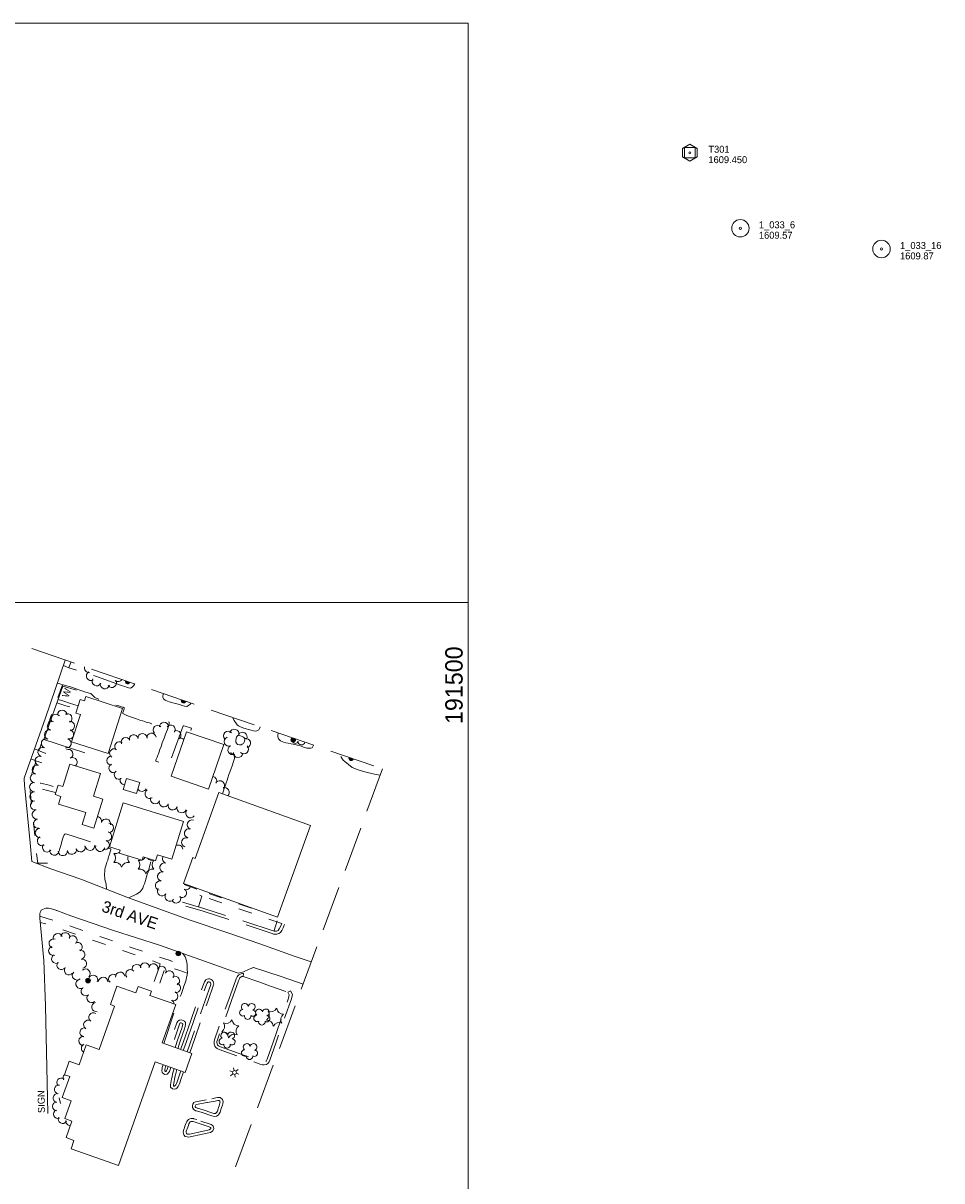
# Model space of a CAD drawing. Header units: feet. Extents: x 189601 to 191909, y 257500 to 259409.
# Tile 7 of 7: x 191116 to 191909, y 258001 to 259000. Entities that reach past the tile are written whole.
import ezdxf
from ezdxf.enums import TextEntityAlignment as Align

# ---------------------------------------------------------------- set-up
doc = ezdxf.new("R2010")
doc.units = ezdxf.units.FT
doc.header["$MEASUREMENT"] = 0
doc.linetypes.add('DGN Style 3', pattern=[54.555911, 38.968508, -15.587403])
doc.linetypes.add('DGN Style 5', pattern=[27.277956, 11.690552, -15.587403])
for name, color, linetype, lineweight in [('E_DWY', 73, 'DGN Style 3', 0), ('E_LAND_Vegetation', 21, 'Continuous', 0), ('E_MAP_Control', 251, 'Continuous', 0), ('E_MAP_GridLines', 251, 'Continuous', 0), ('E_MAP_Limits', 21, 'DGN Style 3', 0), ('E_MAP_PassPoints', 40, 'Continuous', 0), ('E_MISCPROP', 40, 'Continuous', 0), ('E_MISCPROP_HvyLine', 54, 'Continuous', 13), ('E_MISCPROP_Railing', 40, 'Continuous', 0), ('E_PATH_Sidewalk', 73, 'DGN Style 5', 0), ('E_RDWY', 40, 'Continuous', 13), ('E_RDWY_Name', 221, 'Continuous', 0)]:
    doc.layers.add(name, color=color, linetype=linetype, lineweight=lineweight)
doc.styles.add('Style-IGR_FONT_0', font='IGR_FONT_0.shx')
doc.styles.add('Style-IGR_FONT_1', font='IGR_FONT_1.shx')

# ---------------------------------------------------------------- blocks, each defined once
blk = doc.blocks.new('TP')
at = {"layer": 'E_MAP_Control', "color": 161, "linetype": 'Continuous', "lineweight": 0, "flags": 128}
for points in [[(-6.41, 3.76), (-6.41, -3.63), (0.05, -7.36), (6.44, -3.69), (6.44, 3.64), (-0.08, 7.36)], [(-4.5, -4.5), (-4.5, 4.5), (4.5, 4.5), (4.5, -4.5)]]:
    blk.add_lwpolyline(points, close=True, dxfattribs=at)
at = {"layer": 'E_MAP_Control', "color": 161, "linetype": 'Continuous', "lineweight": 0}
blk.add_circle((0, 0), 0.871, dxfattribs=at)
blk = doc.blocks.new('PP')
at = {"layer": 'E_MAP_PassPoints', "color": 40, "linetype": 'Continuous', "lineweight": 0}
for radius in [7.5, 0.96]:
    blk.add_circle((0, 0), radius, dxfattribs=at)
blk = doc.blocks.new('WAL_2')
at = {"layer": 'E_MISCPROP_Railing', "color": 40, "linetype": 'Continuous', "lineweight": 0, "style": 'Style-IGR_FONT_0'}
blk.add_text('W', height=6, rotation=359.99994, dxfattribs=at).set_placement((-2.27, -0.34), align=Align.MIDDLE_LEFT)
blk = doc.blocks.new('LTP_1')
at = {"layer": 'E_MISCPROP', "color": 20, "linetype": 'Continuous', "lineweight": 0}
for p, q in [((-1.64, 0.07), (-4.24, 0.14)), ((-0.8, 1.43), (-2, 3.73)), ((0.9, 1.42), (2.27, 3.65)), ((-0.88, -1.42), (-2.24, -3.61)), ((0.76, -1.47), (2, -3.65)), ((1.64, -0.02), (4.16, -0.09))]:
    blk.add_line(p, q, dxfattribs=at)
blk.add_circle((0, 0), 1.64, dxfattribs=at)
blk = doc.blocks.new('POLE_1')
at = {"layer": 'E_MISCPROP', "color": 20, "linetype": 'Continuous', "lineweight": 0}
for centre, radius in [((-0.01, 0.02), 2.02), ((-0.01, 0.03), 1.52), ((0, -0.01), 1.01), ((0, 0), 0.502)]:
    blk.add_circle(centre, radius, dxfattribs=at)
blk = doc.blocks.new('SIGN_2')
at = {"layer": 'E_MISCPROP', "color": 20, "linetype": 'Continuous', "lineweight": 0, "style": 'Style-IGR_FONT_0'}
blk.add_text('SIGN', height=6, rotation=0.00005, dxfattribs=at).set_placement((-9.6, -0.01), align=Align.MIDDLE_LEFT)
blk = doc.blocks.new('TREE_2')
at = {"layer": 'E_LAND_Vegetation', "color": 93, "linetype": 'Continuous', "lineweight": 0}
for centre, radius, start, end in [((-4.47, 0.2), 2.78, 78.07161, 279.08266), ((-1.47, 4.28), 2.78, 1.3946, 209.16759), ((3.57, 2.42), 2.97, 278.42371, 139.65759), ((-2.01, -4.2), 2.61, 140.77976, 358.71237), ((3.46, -3.43), 2.97, 196.07453, 79.0478)]:
    blk.add_arc(centre, radius, start, end, dxfattribs=at)
blk = doc.blocks.new('PINEL_1')
at = {"layer": 'E_LAND_Vegetation', "color": 93, "linetype": 'Continuous', "lineweight": 0}
for centre, start, end in [((-8.14, 7.32), 275.21137, 0.97628), ((-10.4, -3.39), 335.21137, 60.97628), ((2.26, 10.71), 215.21137, 300.97628), ((10.41, 3.41), 155.21138, 240.97629), ((-2.25, -10.7), 35.21138, 120.97629), ((8.15, -7.3), 95.21138, 180.97629)]:
    blk.add_arc(centre, 5.72, start, end, dxfattribs=at)

msp = doc.modelspace()

# ---------------------------------------------------------------- linework, layer by layer
at = {"layer": 'E_DWY', "color": 51, "linetype": 'DGN Style 3', "lineweight": 0, "flags": 128}
for points in [[(191212.4, 258429.86), (191212.11, 258429.21), (191211.13, 258427.95), (191210.02, 258426.95), (191208.83, 258426.31), (191207.06, 258426.43), (191205.38, 258427.02), (191203.84, 258427.54), (191201.91, 258428.09), (191200.1, 258428.67), (191180.16, 258436.09), (191155.58, 258443.83), (191150.91, 258445.7)], [(191145.64, 258430.5), (191153.44, 258428.13), (191155.96, 258427.49), (191158.62, 258426.67), (191160.97, 258425.84), (191163.46, 258424.99), (191165.11, 258424.39), (191166.71, 258423.87), (191169.02, 258423.12), (191171.27, 258422.58), (191173.09, 258422), (191174.57, 258421.6), (191175.5, 258420.76), (191176.49, 258419.46), (191177.95, 258418.03), (191181.2, 258416.83), (191185.48, 258415.33), (191188.48, 258414.23), (191190.98, 258413.45), (191194.06, 258412.32), (191196.03, 258411.7), (191197.99, 258411.15), (191199.8, 258410.49), (191201.05, 258410.13), (191201.76, 258409.87), (191202.28, 258409.78), (191202.86, 258409.59), (191203.28, 258409.2), (191203.13, 258408.23), (191202.65, 258406.65), (191202.17, 258405.25), (191202.15, 258404.44), (191203.12, 258403.63), (191205.04, 258402.76), (191207, 258402.01), (191210.58, 258400.75), (191213.84, 258399.71), (191216.75, 258398.7), (191219.32, 258397.89), (191222.34, 258396.98), (191225, 258396.13), (191226.9, 258395.53), (191229.54, 258394.95), (191230.93, 258395.23), (191233.35, 258396.15), (191235.44, 258397.17), (191236.76, 258397.99), (191237.98, 258398.46), (191239.48, 258397.92), (191240.52, 258397.64), (191241.1, 258397.5), (191242, 258396.94), (191242.14, 258395.59), (191241.83, 258394.36), (191241.23, 258392.47), (191240.52, 258390.42), (191238.94, 258386.39), (191237.67, 258383.11), (191236.14, 258378.99), (191235.04, 258375.87), (191234.09, 258373.38), (191233.31, 258371.18), (191232.8, 258369.66), (191232.33, 258368.36), (191231.65, 258366.71), (191230.94, 258364.82), (191230.58, 258363.96), (191230.71, 258363.2), (191231.36, 258362.93), (191233.42, 258362.27), (191235.04, 258361.67), (191236.51, 258361.19), (191237.78, 258360.83), (191239.18, 258360.39), (191239.89, 258360.16), (191240.44, 258359.95), (191240.95, 258359.73), (191240.99, 258359.7), (191241.41, 258359.76), (191241.85, 258360.33), (191254.26, 258393.77), (191254.62, 258393.78), (191255.91, 258393.39), (191261.34, 258391.54), (191260, 258387.54)], [(191260.73, 258413.32), (191260.13, 258412.52), (191258.74, 258411.14), (191257.24, 258410.42), (191255.17, 258410.61), (191253.2, 258411.26), (191251.06, 258411.95), (191248.81, 258412.67), (191247.56, 258413.03), (191242.13, 258414.36), (191240.58, 258415.03), (191238.64, 258415.92), (191237.28, 258416.91), (191236.74, 258418.21), (191236.67, 258419.41), (191237.01, 258420.88), (191237.34, 258421.32)], [(191320.6, 258392.82), (191320.14, 258391.46), (191319.36, 258390.18), (191317.84, 258389.36), (191316.32, 258389.07), (191314.87, 258389.36), (191312.9, 258389.8), (191310.51, 258390.51), (191308.61, 258391.05), (191305.73, 258391.92), (191303.51, 258392.7), (191301.78, 258393.67), (191300.66, 258394.66), (191298.03, 258398.27), (191297.04, 258400.27), (191296.8, 258400.97)], [(191299.45, 258380.58), (191299.77, 258382.98), (191300.07, 258383.82), (191300.82, 258384.81), (191301.33, 258385.25), (191301.98, 258385.46), (191302.47, 258385.52), (191306.33, 258383.92)], [(191306.33, 258383.92), (191307.14, 258382.98), (191307.4, 258381.64), (191306.91, 258379.73), (191306.07, 258378.54), (191305.11, 258377.76), (191304.11, 258377.31), (191302.7, 258377.27), (191301.17, 258377.69), (191300.19, 258378.6), (191299.67, 258379.55), (191299.45, 258380.58)], [(191366.61, 258377.07), (191366.04, 258375.72), (191365.31, 258374.76), (191364.41, 258374.49), (191362.72, 258374.37), (191360.83, 258374.44), (191358.1, 258375.33), (191355.25, 258376.29), (191352.88, 258376.88), (191350.4, 258377.46), (191347.42, 258378.14), (191344.74, 258378.68), (191342.73, 258379.11), (191340.77, 258379.67), (191338.26, 258380.81), (191336.38, 258382.59), (191335.87, 258384.25), (191335.95, 258385.71), (191336.25, 258387.46)], [(191122.76, 258365.01), (191125.13, 258364.23), (191127.02, 258363.57), (191129.13, 258362.88), (191131.05, 258362.18), (191132.1, 258361.77)], [(191125.82, 258373.71), (191135.72, 258369.79)], [(191287.98, 258335.04), (191288.85, 258337.71), (191289.58, 258339.75), (191289.9, 258340.54), (191290.63, 258342.56), (191291.26, 258344.49), (191291.99, 258346.69), (191292.67, 258348.89), (191293.65, 258351.56), (191294.48, 258353.77), (191295.56, 258356.81), (191296.38, 258359.2), (191297.68, 258362.94), (191298.12, 258364.52), (191298.35, 258365.58), (191298.33, 258367.38), (191297.45, 258369.01), (191296.57, 258369.66), (191295.74, 258370.14), (191287.63, 258372.92)], [(191424.19, 258351.2), (191419.09, 258352.07), (191410.74, 258354.06), (191405.14, 258355.65), (191400.03, 258357.82), (191396.66, 258360.28), (191393.54, 258362.79), (191392.08, 258364.09), (191390.94, 258365.86), (191390.09, 258367.78), (191389.76, 258369.15)], [(191188.14, 258252.65), (191187.6, 258257.2), (191187.11, 258259.08), (191186.63, 258261.05), (191186.46, 258262.47), (191186.21, 258264.25), (191186.25, 258265.96), (191186.51, 258268.24), (191186.71, 258270), (191186.97, 258271.22), (191187.49, 258273), (191187.99, 258274.85), (191188.37, 258276.11), (191189.03, 258277.89), (191189.39, 258279.17), (191189.78, 258280.79), (191189.93, 258281.17), (191190.57, 258283.07), (191191.16, 258284.94), (191191.64, 258286.6), (191191.84, 258287.31), (191191.86, 258287.41), (191169.92, 258295.1), (191152.86, 258300.63), (191151.94, 258300.32), (191151.38, 258299.65), (191150.71, 258297.5), (191149.88, 258295.06), (191148.82, 258291.2), (191147.86, 258287.81), (191146.88, 258284.9), (191146.01, 258282.42), (191145.05, 258280.47), (191144.2, 258279.18), (191143.22, 258277.71), (191141.17, 258276.2), (191139.33, 258275.56), (191138.22, 258275.39), (191137.08, 258275.23), (191127.71, 258275.13)], [(191207.16, 258245.24), (191214.03, 258248.46), (191217.03, 258250.35), (191217.96, 258251.47), (191218.81, 258252.76), (191219.3, 258253.67), (191220.05, 258255.54), (191220.74, 258257.39), (191221.55, 258260.11), (191222.52, 258263.3), (191223.16, 258265.39), (191223.86, 258267.83), (191224.43, 258269.86), (191225.42, 258273.45), (191226.93, 258278.33)], [(191341.52, 258222.21), (191340.42, 258219.35), (191339.22, 258217.16), (191338.03, 258215.45), (191336.64, 258214.38), (191335.08, 258214), (191333.76, 258213.87), (191332.06, 258214.05), (191330.97, 258214.52), (191306.68, 258222.43), (191271.37, 258233.67), (191253.03, 258239.17), (191250.28, 258239.8), (191249.18, 258240.14), (191247.85, 258240.8), (191246.84, 258242.05), (191246.24, 258243.56), (191246.15, 258244.67), (191246.25, 258246.05), (191246.39, 258246.92)], [(191339.19, 258223.11), (191338.14, 258220.4), (191337.09, 258218.48), (191336.2, 258217.19), (191335.54, 258216.68), (191334.66, 258216.47), (191333.77, 258216.38), (191332.7, 258216.5), (191331.85, 258216.86), (191307.45, 258224.81), (191272.11, 258236.06), (191253.67, 258241.6), (191250.92, 258242.21), (191250.11, 258242.46), (191249.46, 258242.79), (191249.02, 258243.33), (191248.7, 258244.14), (191248.65, 258244.68), (191248.73, 258245.75), (191248.86, 258246.51)], [(191253.83, 258197.28), (191255.92, 258194.35), (191257.06, 258190.89), (191257.58, 258187.88), (191257.56, 258185.32), (191257.65, 258183.31), (191257.79, 258180.87), (191257.5, 258178.68), (191257.14, 258176.7), (191256.62, 258174.65), (191255.82, 258172.04), (191254.8, 258169.12), (191254.03, 258166.95), (191252.94, 258163.65), (191252.32, 258161.83), (191246.44, 258146.73), (191237.52, 258119.55)], [(191251.79, 258114.47), (191254.03, 258120.48), (191260.77, 258139.43), (191269.79, 258165.38), (191272.02, 258171.49), (191272.59, 258172.86), (191273.57, 258174.51), (191274.88, 258175.09), (191275.97, 258175.33), (191277.07, 258175.26), (191278.22, 258174.79), (191279.21, 258174.1), (191279.96, 258172.98), (191280.38, 258171.87), (191280.47, 258170.88), (191280.44, 258170.09), (191275.4, 258155.72), (191264.51, 258124.84), (191259.97, 258111.56)], [(191306.01, 258177.37), (191306.32, 258179.85), (191305.47, 258179.96), (191304.26, 258179.81), (191303.28, 258179.41), (191302.14, 258178.73), (191301.27, 258177.86), (191300.66, 258177.11), (191300.14, 258175.97), (191299.82, 258175.25), (191299.49, 258174.52), (191293.46, 258157.54), (191284.33, 258131.94), (191281.35, 258123.47), (191280.85, 258121.59), (191280.81, 258120.22), (191280.98, 258119.12), (191281.19, 258118.18), (191281.58, 258117.23), (191282.43, 258116.04), (191283.37, 258115.37), (191283.98, 258115.05), (191284.63, 258114.75), (191285.33, 258114.44), (191319.59, 258102.11), (191321.25, 258101.51), (191322.49, 258101.23), (191324.08, 258101.11), (191325.98, 258101.59), (191327.48, 258102.51), (191328.34, 258103.69), (191328.94, 258105.25), (191334.23, 258119.92), (191340.39, 258138.22), (191347.51, 258157.98), (191348.36, 258161.92), (191346.8, 258164.94), (191344.58, 258163.8)], [(191306.01, 258177.37), (191305.46, 258177.44), (191304.9, 258177.37), (191304.39, 258177.16), (191303.69, 258176.74), (191303.13, 258176.19), (191302.8, 258175.78), (191302.42, 258174.94), (191302.1, 258174.23), (191301.81, 258173.59), (191295.81, 258156.7), (191286.69, 258131.1), (191283.74, 258122.73), (191283.34, 258121.22), (191283.32, 258120.38), (191283.44, 258119.58), (191283.58, 258118.93), (191283.78, 258118.44), (191284.22, 258117.84), (191284.69, 258117.51), (191285.09, 258117.29), (191285.66, 258117.03), (191286.26, 258116.76), (191320.44, 258104.46), (191321.95, 258103.92), (191322.87, 258103.71), (191323.86, 258103.63), (191325, 258103.92), (191325.75, 258104.38), (191326.12, 258104.9), (191326.6, 258106.12), (191331.87, 258120.75), (191338.02, 258139.04), (191345.1, 258158.67), (191345.73, 258161.58), (191344.58, 258163.8)], [(191306.01, 258177.37), (191319.36, 258172.83), (191328.65, 258169.39), (191344.6, 258163.76)], [(191254.15, 258113.63), (191256.38, 258119.62), (191263.13, 258138.6), (191272.15, 258164.54), (191274.36, 258170.59), (191274.83, 258171.74), (191275.31, 258172.54), (191275.66, 258172.7), (191276.16, 258172.81), (191276.51, 258172.79), (191277.02, 258172.58), (191277.39, 258172.32), (191277.73, 258171.82), (191277.92, 258171.3), (191277.97, 258170.83), (191277.96, 258170.57), (191273.05, 258156.55), (191262.15, 258125.66), (191257.61, 258112.4)], [(191249.49, 258115.29), (191251.88, 258122.52), (191255.37, 258132.16), (191255.71, 258133.44), (191255.93, 258134.39), (191256.25, 258136.12), (191256.14, 258137.63), (191255.2, 258138.81), (191254.09, 258139.56), (191252.6, 258139.97), (191251.06, 258139.77), (191249.58, 258138.76), (191248.74, 258137.41), (191244.39, 258124.2), (191243.74, 258123.03), (191242.99, 258121.65), (191241.97, 258119.58), (191241.45, 258118.15)], [(191247.14, 258116.13), (191249.52, 258123.34), (191252.98, 258132.9), (191253.28, 258134.04), (191253.48, 258134.9), (191253.73, 258136.27), (191253.7, 258136.68), (191253.49, 258136.95), (191253.03, 258137.26), (191252.42, 258137.42), (191251.98, 258137.37), (191251.42, 258136.99), (191251.02, 258136.34), (191246.69, 258123.19), (191245.93, 258121.82), (191245.21, 258120.5), (191244.27, 258118.59), (191243.81, 258117.31)], [(191236.77, 258101.46), (191236.15, 258098.79), (191235.9, 258097.69), (191235.7, 258096.3), (191236.05, 258094.6), (191237.99, 258092.96), (191240.25, 258093.11), (191241.59, 258094.24), (191242.34, 258095.52), (191242.57, 258096.16), (191242.6, 258096.21), (191243.66, 258099.01)], [(191239.14, 258100.61), (191238.59, 258098.23), (191238.36, 258097.22), (191238.23, 258096.37), (191238.32, 258095.95), (191238.83, 258095.52), (191239.27, 258095.55), (191239.65, 258095.87), (191240.07, 258096.59), (191240.27, 258097.15), (191240.31, 258097.22), (191241.3, 258099.85)], [(191246.45, 258098.01), (191245.08, 258093.24), (191244.56, 258090.92), (191244.21, 258089), (191243.86, 258087.36), (191243.53, 258085.73), (191243.25, 258084.04), (191243.25, 258081.86), (191244.95, 258080.41), (191246.56, 258080.11), (191247.83, 258080.49), (191248.76, 258081.1), (191249.95, 258082.51), (191250.71, 258084.16), (191251.31, 258085.75), (191251.84, 258087.59), (191254.41, 258095.18)], [(191248.81, 258097.17), (191247.5, 258092.62), (191247.01, 258090.42), (191246.67, 258088.52), (191246.31, 258086.85), (191245.99, 258085.27), (191245.75, 258083.83), (191245.75, 258083.02), (191246.06, 258082.75), (191246.43, 258082.68), (191246.77, 258082.79), (191247.09, 258082.99), (191247.82, 258083.86), (191248.4, 258085.12), (191248.94, 258086.53), (191249.45, 258088.33), (191252.05, 258096.02)], [(191274.03, 258071.02), (191264.75, 258069.35), (191263.25, 258068.53), (191262.39, 258067.2), (191262.08, 258065.84), (191262.12, 258064.29), (191262.99, 258062.86), (191263.96, 258062.11), (191264.77, 258061.77), (191265.15, 258061.61), (191265.46, 258061.45), (191270.78, 258059.94)], [(191274.47, 258068.56), (191265.6, 258066.96), (191265, 258066.64), (191264.73, 258066.21), (191264.59, 258065.59), (191264.6, 258065.02), (191264.89, 258064.55), (191265.22, 258064.29), (191265.75, 258064.08), (191266.24, 258063.86), (191266.39, 258063.78), (191271.46, 258062.35)], [(191270.62, 258059.99), (191278.11, 258057.32), (191278.97, 258057.05), (191280.03, 258056.81), (191281.5, 258056.61), (191282.99, 258056.92), (191284.38, 258057.87), (191285.3, 258058.92), (191285.96, 258060.33), (191286.71, 258062.4), (191287.05, 258063.42), (191287.58, 258064.97), (191287.97, 258066.27), (191288.33, 258067.51), (191288.67, 258069.5), (191287.96, 258071.39), (191285.96, 258073.02), (191283.88, 258072.95), (191282.28, 258072.67), (191280.08, 258072.02), (191277.99, 258071.63), (191276.21, 258071.39), (191274.71, 258071.11), (191274.17, 258071.04)], [(191271.46, 258062.35), (191278.9, 258059.69), (191279.62, 258059.47), (191280.48, 258059.28), (191281.41, 258059.15), (191282, 258059.27), (191282.71, 258059.76), (191283.19, 258060.3), (191283.64, 258061.28), (191284.35, 258063.22), (191284.69, 258064.22), (191285.2, 258065.72), (191285.57, 258066.98), (191285.89, 258068.07), (191286.09, 258069.26), (191285.86, 258069.88), (191285.11, 258070.49), (191284.13, 258070.46), (191282.85, 258070.24), (191280.67, 258069.59), (191278.38, 258069.16), (191276.6, 258068.92), (191275.09, 258068.64), (191274.47, 258068.56)], [(191270.84, 258041.23), (191260.13, 258038.93), (191259.05, 258038.82), (191257.5, 258038.91), (191255.8, 258039.42), (191254.67, 258040.88), (191254.09, 258042.93), (191254.46, 258044.65), (191254.93, 258046.1), (191255.22, 258046.92), (191255.71, 258048.18), (191256.28, 258049.65), (191256.84, 258051.12), (191257.27, 258052.24), (191257.95, 258053.23), (191258.89, 258054.07), (191260.03, 258054.58), (191261.17, 258054.89), (191262.35, 258054.87), (191263.05, 258054.75), (191263.34, 258054.71), (191269.48, 258052.67)], [(191270.31, 258043.68), (191259.74, 258041.4), (191258.99, 258041.33), (191257.94, 258041.39), (191257.28, 258041.58), (191256.94, 258042.03), (191256.67, 258043.01), (191256.88, 258044), (191257.29, 258045.29), (191257.57, 258046.04), (191258.04, 258047.28), (191258.62, 258048.76), (191259.18, 258050.23), (191259.5, 258051.07), (191259.84, 258051.57), (191260.26, 258051.95), (191260.87, 258052.21), (191261.48, 258052.38), (191262.11, 258052.37), (191262.69, 258052.27), (191262.79, 258052.26), (191268.69, 258050.3)], [(191268.69, 258050.3), (191276.47, 258047.71), (191277.14, 258047.36), (191277.63, 258047.11), (191277.95, 258046.81), (191278.08, 258046.35), (191277.86, 258045.87), (191276.68, 258045.08), (191270.31, 258043.68)], [(191269.48, 258052.67), (191277.45, 258050.02), (191278.28, 258049.58), (191279.07, 258049.19), (191280.17, 258048.16), (191280.74, 258046.15), (191279.84, 258044.18), (191277.67, 258042.74), (191270.85, 258041.24)]]:
    msp.add_lwpolyline(points, dxfattribs=at)
at = {"layer": 'E_LAND_Vegetation', "color": 93, "linetype": 'Continuous', "lineweight": 0}
for centre, radius, start, end in [((191172.98, 258443.73), 4.04, 166.16201, 276.51051), ((191174.66, 258436.75), 4.04, 118.75533, 298.74001), ((191179.64, 258432.16), 4.04, 149.60169, 329.58637), ((191186.57, 258429.65), 4.04, 167.41501, 347.39969), ((191192.68, 258430.8), 4.04, 214.84342, 34.82809), ((191198.04, 258435.93), 4.04, 230.6122, 325.4054), ((191144.26, 258399.73), 4.01, 39.847, 219.83168), ((191149.8, 258403.13), 4.01, 1.12512, 181.1098), ((191154.24, 258400.19), 4.01, 299.81104, 119.79572), ((191141.08, 258393.66), 4.01, 70.39712, 250.38179), ((191156.42, 258393.58), 4.01, 273.18513, 93.16981), ((191232.12, 258390.2), 3.9, 44.64159, 224.62627), ((191237.55, 258392.82), 3.9, 1.64316, 181.62784), ((191243.42, 258390.5), 3.9, 324.55262, 144.5373), ((191138.54, 258386.13), 4.01, 72.28813, 252.27281), ((191155.7, 258386.3), 4.01, 254.83683, 74.82151), ((191211.57, 258382.06), 3.9, 12.39333, 192.37801), ((191219.03, 258383.14), 3.9, 5.40551, 185.39018), ((191226.89, 258383.45), 3.9, 8.09519, 188.07987), ((191248.4, 258385.7), 3.9, 301.44942, 121.4341), ((191293.01, 258384.98), 4.03, 43.8584, 223.84308), ((191293.64, 258380.03), 4.03, 111.82013, 291.8048), ((191298.28, 258386.72), 4.03, 345.33598, 165.32066), ((191305.29, 258384.09), 4.03, 331.42708, 151.41176), ((191132.93, 258371.03), 4.01, 70.24169, 250.22637), ((191135.85, 258378.52), 4.01, 70.82997, 250.81464), ((191153.64, 258378.54), 4.01, 255.18492, 75.1696), ((191194.56, 258369.98), 3.9, 59.97838, 239.96306), ((191198.95, 258376), 3.9, 50.60874, 230.59342), ((191204.55, 258379.71), 3.9, 23.27605, 203.26073), ((191252.06, 258379.16), 3.9, 44.75765, 113.28111), ((191296.73, 258372.88), 4.03, 118.48333, 298.46801), ((191306.49, 258373.45), 4.03, 226.20385, 46.18853), ((191308.28, 258378.8), 4.03, 284.07931, 104.06399), ((191350.85, 258381.14), 2.61, 132.34172, 340.35718), ((191356.29, 258380.14), 2.97, 177.71934, 349.60214), ((191130.43, 258363.52), 4.01, 73.1656, 253.15028), ((191155.1, 258369.38), 4.01, 294.90258, 114.88725), ((191158.77, 258362.26), 4.01, 309.36474, 114.82707), ((191192.21, 258363.8), 3.9, 91.67501, 271.65969), ((191301.49, 258370.34), 4.03, 175.12958, 355.11426), ((191127.96, 258355.83), 4.01, 71.575, 251.55968), ((191160.24, 258355.53), 4.01, 53.33897, 87.25292), ((191194.01, 258357.2), 3.9, 115.72004, 295.70472), ((191198.63, 258351.45), 3.9, 127.11084, 307.09552), ((191125.7, 258340.76), 4.01, 91.12429, 271.10897), ((191126.22, 258348.58), 4.01, 86.29569, 266.28037), ((191203.6, 258346.81), 3.9, 152.9753, 272.41365), ((191278.8, 258345.94), 4.27, 335.98255, 77.01053), ((191285.64, 258342.04), 4.27, 319.70688, 139.69156), ((191125.81, 258332.73), 4.01, 90.62678, 270.61146), ((191218.63, 258341.18), 4.03, 209.01988, 332.95858), ((191225.22, 258335.04), 4.03, 124.00663, 303.99131), ((191289.55, 258336.3), 4.27, 316.60122, 101.37706), ((191126.35, 258325.1), 4.01, 100.4646, 280.44928), ((191229.99, 258330.38), 4.03, 159.38413, 339.36881), ((191237.52, 258327.69), 4.03, 161.39344, 341.37812), ((191245.16, 258325.1), 4.03, 161.19813, 341.1828), ((191252.85, 258322.56), 4.03, 160.31602, 340.3007), ((191127.88, 258317.16), 4.01, 98.75334, 278.73802), ((191179.71, 258311.32), 4.01, 343.95479, 81.88381), ((191260.39, 258318.33), 4.03, 142.71864, 322.70332), ((191129.1, 258309.24), 4.01, 98.75334, 278.73802), ((191130.61, 258301.15), 4.01, 93.08283, 273.06751), ((191187.49, 258309.3), 4.01, 344.36758, 164.35226), ((191190, 258305.76), 4.01, 269.25851, 89.24318), ((191259.2, 258300.89), 4.03, 73.28925, 253.27393), ((191261.69, 258308.43), 4.03, 69.8282, 249.81288), ((191132.41, 258294.28), 4.01, 116.0591, 296.04378), ((191186.48, 258290.79), 4.01, 251.71555, 71.70023), ((191188.5, 258298.35), 4.01, 256.99183, 76.97651), ((191256.87, 258293.11), 4.03, 71.73618, 251.72086), ((191136.77, 258288.78), 4.01, 141.31447, 321.29915), ((191142.96, 258286.06), 4.01, 171.19187, 351.17655), ((191150.37, 258285.65), 4.01, 186.48007, 6.46475), ((191158.06, 258286.77), 4.01, 193.25103, 13.23571), ((191165.63, 258288.85), 4.01, 197.74505, 17.72973), ((191173.89, 258290.21), 4.01, 187.90462, 7.8893), ((191182.62, 258289.27), 4.01, 165.9315, 345.91618), ((191195.7, 258289.15), 5.72, 256.85618, 308.7418), ((191249.87, 258286.78), 4.03, 5.54731, 117.51723), ((191190.19, 258279.7), 5.72, 316.85618, 42.62109), ((191195.62, 258270.2), 5.72, 16.85619, 102.6211), ((191206.56, 258270.15), 5.72, 76.85619, 162.62111), ((191212.07, 258279.6), 5.72, 160.79878, 222.6211), ((191211.17, 258273.85), 5.72, 316.85618, 42.62109), ((191216.68, 258283.3), 5.72, 256.85618, 287.69066), ((191216.68, 258283.3), 5.72, 293.72708, 325.37524), ((191227.62, 258283.25), 5.72, 221.69065, 282.62109), ((191233.05, 258273.75), 5.72, 136.85619, 222.6211), ((191238.05, 258271.39), 4.03, 74.91054, 254.89522), ((191240.44, 258278.97), 4.03, 152.49743, 251.69612), ((191216.6, 258264.35), 5.72, 16.85619, 102.6211), ((191227.54, 258264.3), 5.72, 76.85619, 162.62111), ((191236.03, 258263.65), 4.03, 76.59062, 256.5753), ((191234.31, 258255.87), 4.03, 79.08725, 259.07193), ((191256.62, 258256.28), 4.03, 246.33174, 349.32066), ((191235.99, 258250.98), 4.03, 145.25778, 325.24246), ((191242.61, 258246.43), 4.03, 146.2733, 326.25797), ((191248.14, 258244.81), 4.03, 205.42695, 25.41163), ((191253.1, 258249.51), 4.03, 234.96558, 54.95026), ((191145.96, 258210.57), 3.96, 19.7373, 199.72198), ((191152.39, 258211.29), 3.96, 345.16852, 165.1532), ((191142.42, 258205.87), 3.96, 70.63836, 250.62304), ((191158.76, 258208.55), 3.96, 320.47705, 140.46173), ((191163.13, 258202.9), 3.96, 301.53618, 121.52086), ((191142.06, 258199.58), 3.96, 108.97167, 288.95635), ((191144.59, 258192.64), 3.96, 122.91643, 302.90111), ((191165.5, 258196.17), 3.96, 281.61467, 101.59935), ((191149.2, 258187.29), 3.96, 143.42888, 323.41355), ((191155.63, 258182.7), 3.96, 143.63839, 323.62307), ((191166.83, 258188.38), 3.96, 281.34489, 101.32957), ((191170, 258180.03), 3.96, 312.49867, 132.48334), ((191214.04, 258183.85), 3.96, 18.90621, 198.89089), ((191221.19, 258185.2), 3.96, 3.25334, 183.23802), ((191228.49, 258184.3), 3.96, 348.26402, 168.24869), ((191235.45, 258182.3), 3.96, 330.41998, 150.40466), ((191162.5, 258178.33), 3.96, 133.70992, 313.6946), ((191165.59, 258171.02), 3.96, 124.11926, 304.10394), ((191176.54, 258174.6), 3.96, 331.58499, 151.56966), ((191185.13, 258172.84), 3.96, 357.82159, 177.80627), ((191193.75, 258175.35), 3.96, 47.26683, 227.25151), ((191199.8, 258177.21), 3.96, 5.96247, 185.94715), ((191208.54, 258179.46), 3.96, 41.86163, 221.8463), ((191242.18, 258178.39), 3.96, 326.92629, 146.91097), ((191247.07, 258173.69), 3.96, 299.27292, 119.25759), ((191170, 258164.7), 3.96, 129.61786, 309.60254), ((191245.72, 258160.38), 3.96, 246.91881, 66.90349), ((191248.05, 258167.53), 3.96, 257.32428, 77.30895), ((191175.09, 258158.79), 3.96, 132.93866, 312.92334), ((191179.28, 258150.92), 3.96, 100.20385, 280.18853), ((191242.27, 258153.57), 3.96, 0.82042, 59.45677), ((191176.61, 258142.22), 3.96, 56.89703, 236.88171), ((191172.2, 258135.73), 3.96, 58.66781, 238.65248), ((191168.12, 258121.79), 3.96, 87.03984, 267.02452), ((191169.01, 258129.22), 3.96, 75.98879, 255.97347), ((191170.37, 258115.43), 3.96, 117.98258, 237.85258), ((191148.89, 258086.01), 3.78, 47.68479, 227.66947), ((191154.32, 258089.88), 3.78, 133.48739, 204.7277), ((191145.71, 258072.6), 3.78, 82.65983, 262.64451), ((191146.8, 258079.98), 3.78, 80.22936, 260.21404), ((191145.2, 258065.31), 3.78, 89.4513, 269.43598), ((191146.06, 258058.63), 3.78, 111.34106, 291.32574), ((191150.15, 258054.29), 3.78, 150.84473, 330.82941), ((191156.62, 258052.71), 3.78, 175.55461, 274.54994)]:
    msp.add_arc(centre, radius, start, end, dxfattribs=at)
at = {"layer": 'E_MAP_GridLines', "color": 161, "linetype": 'Continuous', "lineweight": 0}
for p, q in [((190000, 259000), (191500, 259000)), ((191500, 257500), (191500, 259000)), ((190000, 258500), (191500, 258500))]:
    msp.add_line(p, q, dxfattribs=at)
at = {"layer": 'E_MAP_Limits', "color": 73, "linetype": 'DGN Style 3', "lineweight": 0, "flags": 128}
for points in [[(190400.94, 258707.65), (191426.21, 258356.67)], [(191426.21, 258356.67), (191295.36, 258002.14)]]:
    msp.add_lwpolyline(points, dxfattribs=at)
at = {"layer": 'E_MISCPROP', "color": 20, "linetype": 'Continuous', "lineweight": 0}
for p, q in [((191335.25, 258225.3), (191332.75, 258217.11)), ((191335.25, 258225.3), (191332.75, 258217.11)), ((191148.47, 258067.94), (191147.3, 258072.73))]:
    msp.add_line(p, q, dxfattribs=at)
for centre, radius in [((191349.16, 258381.71), 1.01), ((191349.17, 258381.72), 0.502)]:
    msp.add_circle(centre, radius, dxfattribs=at)
for centre, radius, start, end in [((191206.36, 258431.91), 2.02, 160.57558, 341.62916), ((191206.36, 258431.92), 1.52, 160.89685, 341.30788), ((191206.36, 258431.88), 1.01, 158.53404, 343.6707), ((191206.36, 258431.89), 0.502, 157.06932, 345.13542), ((191254.52, 258415.45), 2.02, 161.32543, 340.87931), ((191254.52, 258415.47), 1.52, 161.89345, 340.31129), ((191254.51, 258415.43), 1.01, 160.03546, 342.16928), ((191254.52, 258415.44), 0.502, 160.08828, 342.11647), ((191349.17, 258381.74), 2.02, 123.39144, 18.8133), ((191349.17, 258381.75), 1.52, 107.55849, 34.64624), ((191399.17, 258365.69), 2.02, 154.62552, 347.57922), ((191399.17, 258365.69), 2.02, 154.62552, 347.57922), ((191399.17, 258365.7), 1.52, 152.98013, 349.22461), ((191399.16, 258365.66), 1.01, 146.4973, 355.70744), ((191399.17, 258365.67), 0.502, 131.95785, 10.24689)]:
    msp.add_arc(centre, radius, start, end, dxfattribs=at)
at = {"layer": 'E_MISCPROP_HvyLine', "color": 241, "linetype": 'Continuous', "lineweight": 13, "flags": 128}
for points in [[(191189.32, 258369.77), (191201.96, 258408.78), (191170.31, 258419.03), (191169.08, 258415.23), (191165.39, 258416.43), (191161.59, 258404.68), (191165.49, 258403.42), (191157.88, 258379.96)], [(191257.11, 258388.54), (191289.2, 258377.48), (191275.98, 258339.13), (191243.89, 258350.19)], [(191181.61, 258352.88), (191156.26, 258360.73), (191150.26, 258341.36), (191146.19, 258342.62), (191143.63, 258334.33), (191148.76, 258332.74), (191146.71, 258326.12), (191170.31, 258318.81), (191167.1, 258308.42), (191177.18, 258305.3), (191184.97, 258330.44), (191176.68, 258333.01), (191182.72, 258352.53)], [(191202.48, 258338.74), (191213.87, 258335.24), (191216.78, 258344.68), (191205.39, 258348.19)], [(191284.9, 258336.14), (191363.96, 258307.8), (191335.59, 258228.64), (191254.46, 258257.72), (191262.47, 258280.08), (191264.54, 258279.33)], [(191202.3, 258327.2), (191254.42, 258311.06), (191244.34, 258278.52), (191231.88, 258282.38), (191230.3, 258277.29), (191219.76, 258280.55), (191218.88, 258277.7), (191199.02, 258283.85), (191199.84, 258286.49), (191190.58, 258289.35)], [(191198.26, 258014.24), (191230.14, 258103.82), (191255.91, 258094.65), (191261.71, 258110.94), (191235.94, 258120.11), (191247.69, 258153.11), (191225.43, 258161.02), (191226.78, 258164.8), (191215.3, 258168.89), (191213.34, 258163.39), (191197.06, 258169.19), (191191.35, 258153.16), (191195.06, 258151.84), (191181.76, 258114.5), (191170.55, 258118.49), (191164.42, 258101.26), (191155.87, 258104.3), (191151.72, 258092.62), (191156.26, 258091.01), (191149.83, 258072.93), (191157.46, 258070.21), (191151.99, 258054.84), (191158.23, 258052.62), (191153.15, 258038.36), (191159.95, 258035.94), (191157.4, 258028.78)]]:
    msp.add_lwpolyline(points, close=True, dxfattribs=at)
at = {"layer": 'E_MISCPROP_Railing', "color": 40, "linetype": 'Continuous', "lineweight": 13, "flags": 128}
msp.add_lwpolyline([(191169.43, 258370.36), (191134.06, 258381.79), (191150.33, 258427.98), (191162.12, 258424.59)], dxfattribs=at)
at = {"layer": 'E_PATH_Sidewalk', "color": 51, "linetype": 'DGN Style 5', "lineweight": 0, "flags": 128}
for points in [[(191157.24, 258448.75), (191155.54, 258443.85)], [(191149.97, 258429.19), (191142.17, 258407.58), (191132.7, 258381.35), (191129.67, 258372.18)], [(191146.27, 258416.45), (191151.29, 258414.91), (191156.19, 258413.28)], [(191145.2, 258413.42), (191153.02, 258411.05), (191159.44, 258409.1), (191162.7, 258408.12)], [(191156.19, 258413.28), (191163.59, 258410.86)], [(191127.28, 258363.49), (191122.62, 258349.83), (191121.66, 258346.46), (191131.26, 258344.08), (191138.49, 258342.36), (191145.55, 258340.54)], [(191144.15, 258336.03), (191137.06, 258337.96), (191121.51, 258341.58), (191122.88, 258331.6), (191126.01, 258301.66), (191127.75, 258283.45), (191128.72, 258275.14)], [(191255, 258256.86), (191270.99, 258251.06), (191271.15, 258251.74)], [(191267.48, 258237.45), (191270.24, 258246.84), (191253.87, 258252.86)], [(191339.19, 258223.11), (191301.88, 258235.86), (191274.41, 258245.54), (191271.52, 258236.24)], [(191277.18, 258249.58), (191276.97, 258248.79), (191313.5, 258236.1), (191313.62, 258236.52)], [(191130.56, 258229.42), (191136.9, 258227.48), (191145.73, 258224.7), (191158.73, 258220.31), (191179.05, 258212.99), (191189.98, 258209.21), (191208.32, 258202.79), (191227.64, 258196.26), (191243.01, 258191.08), (191257.56, 258185.88)], [(191233.12, 258184.2), (191234.39, 258188.25), (191234.44, 258188.4), (191216.43, 258194.76), (191191.82, 258203.35), (191165.39, 258212.46), (191148.19, 258218.36), (191136.53, 258222.68), (191130.91, 258224.12)], [(191233.12, 258184.2), (191226.2, 258165.01)], [(191257.72, 258180.3), (191251.31, 258182.5), (191239.26, 258186.77), (191237.8, 258182.7)], [(191237.8, 258182.7), (191229.86, 258159.45)]]:
    msp.add_lwpolyline(points, dxfattribs=at)
at = {"layer": 'E_RDWY', "color": 21, "linetype": 'Continuous', "lineweight": 13, "flags": 128}
for points in [[(191364.68, 258189.94), (191350.69, 258194.73), (191320.21, 258205.45), (191293.69, 258214.82), (191260.24, 258226.13), (191206.95, 258245.31), (191166.01, 258261.29), (191139.89, 258270.22), (191123.73, 258276.74), (191122.11, 258292.77), (191117.18, 258342.71), (191116.86, 258347.72), (191116.97, 258348.54), (191135.28, 258400.62), (191152.49, 258450.26), (191152.53, 258450.36)], [(191137.4, 258059.06), (191135.35, 258152.01), (191133.82, 258191.22), (191130.58, 258227.78), (191130.55, 258230.47), (191130.54, 258231.34), (191130.81, 258232.66), (191131.24, 258233.87), (191131.77, 258234.58), (191132.74, 258235.25), (191134.3, 258235.9), (191135.55, 258236.26), (191136.92, 258236.37), (191138, 258236.31), (191139.83, 258236.02), (191141.32, 258235.58), (191142.67, 258235.09), (191143.54, 258234.79), (191144.17, 258234.59), (191144.8, 258234.39), (191145.19, 258234.3), (191157.12, 258229.6), (191194.02, 258216.98), (191233.69, 258204.43), (191281.47, 258187.48), (191300.67, 258180.46), (191301.5, 258180.41), (191302.81, 258180.55), (191304.22, 258180.87), (191306.14, 258181.51), (191307.89, 258182.15), (191309.4, 258182.81), (191311.09, 258183.58), (191312.74, 258184.33), (191314.08, 258184.93), (191314.6, 258185.14), (191314.8, 258185.23), (191338.79, 258177.5), (191357.64, 258170.87)]]:
    msp.add_lwpolyline(points, dxfattribs=at)

# ---------------------------------------------------------------- block references
at = {"layer": 'E_LAND_Vegetation', "color": 93, "linetype": 'Continuous', "lineweight": 0, "xscale": 1.000000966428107, "yscale": 1.000000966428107, "zscale": 1.000000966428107, "rotation": 91.26342150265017}
for name, p in [('TREE_2', (191309.89, 258147.62)), ('TREE_2', (191322.14, 258142.77)), ('PINEL_1', (191333.39, 258142.3)), ('PINEL_1', (191294.83, 258132.26)), ('TREE_2', (191292.16, 258122.89)), ('TREE_2', (191311.5, 258113.01))]:
    msp.add_blockref(name, p, dxfattribs=at)
at = {"layer": 'E_MAP_Control', "color": 161, "linetype": 'Continuous', "lineweight": 0}
msp.add_blockref('TP', (191691.25, 258888.2), dxfattribs=at)
at = {"layer": 'E_MAP_PassPoints', "color": 40, "linetype": 'Continuous', "lineweight": 0}
for p in [(191734.84, 258823), (191856.59, 258805.13)]:
    msp.add_blockref('PP', p, dxfattribs=at)
at = {"layer": 'E_MISCPROP', "color": 20, "linetype": 'Continuous', "lineweight": 0}
for name, p, xscale, yscale, zscale, rotation in [('POLE_1', (191249.98, 258197.22), 0.999998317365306, 0.999998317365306, 0.999998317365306, 341.6449507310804), ('POLE_1', (191172.08, 258173.88), 0.999998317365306, 0.999998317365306, 0.999998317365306, 341.6449507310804), ('LTP_1', (191298.39, 258094.5), 0.999998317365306, 0.999998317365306, 0.999998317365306, 341.6449507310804), ('SIGN_2', (191131.71, 258069.17), 1.000000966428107, 1.000000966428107, 1.000000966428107, 91.26342150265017)]:
    msp.add_blockref(name, p, dxfattribs=dict(at, xscale=xscale, yscale=yscale, zscale=zscale, rotation=rotation))
at = {"layer": 'E_MISCPROP_Railing', "color": 40, "linetype": 'Continuous', "lineweight": 0, "xscale": 0.9999983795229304, "yscale": 0.9999983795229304, "zscale": 0.9999983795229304, "rotation": 70.87184051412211}
msp.add_blockref('WAL_2', (191152.77, 258420.71), dxfattribs=at)

# ---------------------------------------------------------------- texts
at = {"layer": 'E_MAP_Control', "color": 161, "linetype": 'Continuous', "lineweight": 0, "style": 'Style-IGR_FONT_0'}
for s, p in [('T301', (191707.25, 258888.2)), ('1609.450', (191707.25, 258879.2))]:
    msp.add_text(s, height=6, dxfattribs=at).set_placement(p)
at = {"layer": 'E_MAP_GridLines', "color": 161, "linetype": 'Continuous', "lineweight": 0, "style": 'Style-IGR_FONT_1'}
msp.add_text('191500', height=15, rotation=90, dxfattribs=at).set_placement((191495.25, 258462.2), align=Align.RIGHT)
at = {"layer": 'E_MAP_PassPoints', "color": 40, "linetype": 'Continuous', "lineweight": 0, "style": 'Style-IGR_FONT_0'}
for s, p in [('1_033_6', (191750.84, 258823)), ('1609.57', (191750.84, 258814)), ('1_033_16', (191872.59, 258805.13)), ('1609.87', (191872.59, 258796.13))]:
    msp.add_text(s, height=6, dxfattribs=at).set_placement(p)
at = {"layer": 'E_RDWY_Name', "style": 'Style-IGR_FONT_0', "width": 0.999998}
msp.add_text('3rd AVE', height=10, rotation=341.29667, dxfattribs=at).set_placement((191183.04, 258233.76))

doc.saveas('drawing.dxf')
